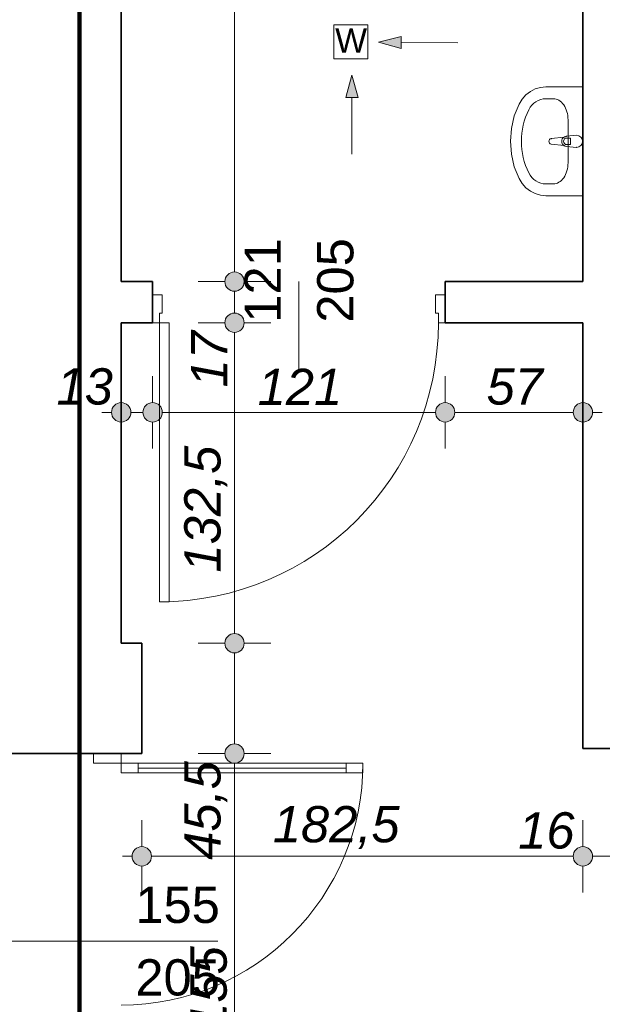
# Model space of a CAD drawing. Header units: millimetres. Extents: x -50073 to 84772, y -78870 to -35317.
# Tile 92 of 125: x 28435 to 30845, y -49736 to -45665. Entities that reach past the tile are written whole.
import ezdxf

# ---------------------------------------------------------------- set-up
doc = ezdxf.new("R2010")
doc.units = ezdxf.units.MM
doc.header["$MEASUREMENT"] = 0
for name, color, linetype, lineweight in [('0_Nr_pióra__3', 7, 'Continuous', 20), ('Drzwi ArchiCAD_Nr_pióra__1', 7, 'Continuous', 0), ('Instalacje - Went_Klim_Nr_pióra__42', 150, 'Continuous', 13), ('Konstrukcja - Ściany zew_Nr_pióra__6', 7, 'Continuous', 35), ('Wnetrze - Sanitariaty_Nr_pióra__22', 8, 'Continuous', 13), ('Wymiarowanie - Ogólne_Nr_pióra__82', 114, 'Continuous', 13), ('Znaczniki drzwi ArchiCADa_Nr_pióra__1', 7, 'Continuous', 0), ('Znaczniki drzwi ArchiCADa_Nr_pióra__7', 7, 'Continuous', 70)]:
    doc.layers.add(name, color=color, linetype=linetype, lineweight=lineweight)
doc.layers.add('Wymiarowanie - Ogólne', color=7, linetype='Continuous')
doc.styles.add('GENERATED_STYLE_1', font='txt')
doc.styles.add('GENERATED_STYLE_3', font='txt')
doc.styles.add('GENERATED_STYLE_4', font='txt')
doc.dimstyles.new('GENERATED_STYLE__1', dxfattribs={"dimtxt": 150, "dimasz": 152, "dimexe": 0.18, "dimexo": 0, "dimgap": 0.09, "dimtad": 1, "dimlfac": 0.1, "dimzin": 0, "dimdsep": 46, "dimtxsty": 'GENERATED_STYLE_3', "dimblk": 'ARROWHEAD_11', "dimblk1": 'ARROWHEAD_11', "dimblk2": 'ARROWHEAD_11', "dimcen": 0.09, "dimclrd": 114, "dimclre": 114, "dimclrt": 114, "dimazin": 0, "dimtfac": 1, "dimtdec": 4, "dimtmove": 0, "dimatfit": 3, "dimfxl": 1, "dimtolj": 1, "dimtzin": 0, "dimarcsym": 0})
doc.dimstyles.new('GENERATED_STYLE__2', dxfattribs={"dimtxt": 150, "dimasz": 152, "dimexe": 0.18, "dimexo": 0, "dimgap": 0.09, "dimtad": 1, "dimtih": 1, "dimtoh": 1, "dimlfac": 0.1, "dimzin": 0, "dimdsep": 46, "dimtxsty": 'GENERATED_STYLE_3', "dimblk": 'ARROWHEAD_11', "dimblk1": 'ARROWHEAD_11', "dimblk2": 'ARROWHEAD_11', "dimcen": 0.09, "dimclrd": 114, "dimclre": 114, "dimclrt": 114, "dimazin": 0, "dimtfac": 1, "dimtdec": 4, "dimtmove": 0, "dimatfit": 3, "dimfxl": 1, "dimtolj": 1, "dimtzin": 0, "dimarcsym": 0})

# ---------------------------------------------------------------- blocks, each defined once
blk = doc.blocks.new('*D94')
at = {"layer": 'Wymiarowanie - Ogólne_Nr_pióra__82', "linetype": 'Continuous'}
for points in [[(2204.6, -38863), (2201.6, -38847.7), (2192.9, -38834.7), (2179.9, -38826), (2164.6, -38823), (2149.3, -38826), (2136.3, -38834.7), (2127.6, -38847.7), (2124.6, -38863), (2127.6, -38878.3), (2136.3, -38891.3), (2149.3, -38899.9), (2164.6, -38903), (2179.9, -38899.9), (2192.9, -38891.3), (2201.6, -38878.3)], [(37991.5, -38863), (37988.5, -38847.7), (37979.8, -38834.7), (37966.8, -38826), (37951.5, -38823), (37936.2, -38826), (37923.2, -38834.7), (37914.6, -38847.7), (37911.5, -38863), (37914.6, -38878.3), (37923.2, -38891.3), (37936.2, -38899.9), (37951.5, -38903), (37966.8, -38899.9), (37979.8, -38891.3), (37988.5, -38878.3)]]:
    blk.add_hatch(color=256, dxfattribs=at).paths.add_polyline_path(points)
for p, q in [((2164.6, -38823), (2164.6, -38713)), ((37951.5, -38823), (37951.5, -38713)), ((2084.6, -38863), (2124.6, -38863)), ((2204.6, -38863), (37911.5, -38863)), ((37991.5, -38863), (38031.5, -38863)), ((2164.6, -39013), (2164.6, -38903)), ((37951.5, -39013), (37951.5, -38903))]:
    blk.add_line(p, q, dxfattribs=at)
for centre in [(2164.6, -38863), (37951.5, -38863)]:
    blk.add_circle(centre, 40, dxfattribs=at)
at = {"layer": 'Wymiarowanie - Ogólne_Nr_pióra__82', "insert": (19715.9, -38833), "char_height": 150, "attachment_point": 7, "style": 'GENERATED_STYLE_3'}
blk.add_mtext('\\A1;{\\fArial|b0|i1|c238|p38;3 578,5}', dxfattribs=at)
blk = doc.blocks.new('ARROWHEAD_11')
at = {"color": 0, "linetype": 'Continuous', "lineweight": 0}
blk.add_line((0, 0), (-1, 0), dxfattribs=at)
at = {"color": 0, "linetype": 'Continuous', "lineweight": 0, "const_width": 0.25, "flags": 128}
blk.add_lwpolyline([(-0.125, 0, 1), (0.125, 0, 1)], format="xyb", close=True, dxfattribs=at)
blk = doc.blocks.new('*D323')
at = {"layer": 'Wymiarowanie - Ogólne_Nr_pióra__82', "linetype": 'Continuous'}
for points in [[(29363.2, -48699), (29360.1, -48683.7), (29351.4, -48670.7), (29338.5, -48662), (29323.2, -48659), (29307.9, -48662), (29294.9, -48670.7), (29286.2, -48683.7), (29283.2, -48699), (29286.2, -48714.3), (29294.9, -48727.3), (29307.9, -48735.9), (29323.2, -48739), (29338.5, -48735.9), (29351.4, -48727.3), (29360.1, -48714.3)], [(29363.2, -50250.7), (29360.1, -50235.4), (29351.4, -50222.4), (29338.5, -50213.7), (29323.2, -50210.7), (29307.9, -50213.7), (29294.9, -50222.4), (29286.2, -50235.4), (29283.2, -50250.7), (29286.2, -50266), (29294.9, -50279), (29307.9, -50287.6), (29323.2, -50290.7), (29338.5, -50287.6), (29351.4, -50279), (29360.1, -50266)]]:
    blk.add_hatch(color=256, dxfattribs=at).paths.add_polyline_path(points)
for p, q in [((29283.2, -48699), (29173.2, -48699)), ((29473.2, -48699), (29363.2, -48699)), ((29323.2, -50210.7), (29323.2, -48739)), ((29283.2, -50250.7), (29173.2, -50250.7)), ((29473.2, -50250.7), (29363.2, -50250.7))]:
    blk.add_line(p, q, dxfattribs=at)
for centre in [(29323.2, -48699), (29323.2, -50250.7)]:
    blk.add_circle(centre, 40, dxfattribs=at)
at = {"layer": 'Wymiarowanie - Ogólne_Nr_pióra__82', "char_height": 150, "attachment_point": 7, "rotation": 90, "style": 'GENERATED_STYLE_3'}
for s, insert in [('\\A1;{\\fArial|b0|i1|c238|p38;45,5}', (29293.2, -49138.1)), ('\\A1;{\\fArial|b0|i1|c238|p38;155}', (29293.2, -49845.1))]:
    blk.add_mtext(s, dxfattribs=dict(at, insert=insert))
blk = doc.blocks.new('*D324')
at = {"layer": 'Wymiarowanie - Ogólne_Nr_pióra__82', "linetype": 'Continuous'}
for points in [[(29363.2, -48243), (29360.1, -48227.7), (29351.4, -48214.7), (29338.5, -48206), (29323.2, -48203), (29307.9, -48206), (29294.9, -48214.7), (29286.2, -48227.7), (29283.2, -48243), (29286.2, -48258.3), (29294.9, -48271.3), (29307.9, -48279.9), (29323.2, -48283), (29338.5, -48279.9), (29351.4, -48271.3), (29360.1, -48258.3)], [(29363.2, -48699), (29360.1, -48683.7), (29351.4, -48670.7), (29338.5, -48662), (29323.2, -48659), (29307.9, -48662), (29294.9, -48670.7), (29286.2, -48683.7), (29283.2, -48699), (29286.2, -48714.3), (29294.9, -48727.3), (29307.9, -48735.9), (29323.2, -48739), (29338.5, -48735.9), (29351.4, -48727.3), (29360.1, -48714.3)]]:
    blk.add_hatch(color=256, dxfattribs=at).paths.add_polyline_path(points)
for p, q in [((29283.2, -48243), (29173.2, -48243)), ((29473.2, -48243), (29363.2, -48243)), ((29323.2, -48659), (29323.2, -48283)), ((29283.2, -48699), (29173.2, -48699)), ((29473.2, -48699), (29363.2, -48699))]:
    blk.add_line(p, q, dxfattribs=at)
for centre in [(29323.2, -48243), (29323.2, -48699)]:
    blk.add_circle(centre, 40, dxfattribs=at)
blk = doc.blocks.new('*D325')
at = {"layer": 'Wymiarowanie - Ogólne_Nr_pióra__82', "linetype": 'Continuous'}
for points in [[(29363.2, -46918), (29360.1, -46902.6), (29351.4, -46889.7), (29338.5, -46881), (29323.2, -46878), (29307.9, -46881), (29294.9, -46889.7), (29286.2, -46902.6), (29283.2, -46918), (29286.2, -46933.3), (29294.9, -46946.2), (29307.9, -46954.9), (29323.2, -46958), (29338.5, -46954.9), (29351.4, -46946.2), (29360.1, -46933.3)], [(29363.2, -48243), (29360.1, -48227.7), (29351.4, -48214.7), (29338.5, -48206), (29323.2, -48203), (29307.9, -48206), (29294.9, -48214.7), (29286.2, -48227.7), (29283.2, -48243), (29286.2, -48258.3), (29294.9, -48271.3), (29307.9, -48279.9), (29323.2, -48283), (29338.5, -48279.9), (29351.4, -48271.3), (29360.1, -48258.3)]]:
    blk.add_hatch(color=256, dxfattribs=at).paths.add_polyline_path(points)
for p, q in [((29283.2, -46918), (29173.2, -46918)), ((29473.2, -46918), (29363.2, -46918)), ((29323.2, -48203), (29323.2, -46958)), ((29283.2, -48243), (29173.2, -48243)), ((29473.2, -48243), (29363.2, -48243))]:
    blk.add_line(p, q, dxfattribs=at)
for centre in [(29323.2, -46918), (29323.2, -48243)]:
    blk.add_circle(centre, 40, dxfattribs=at)
at = {"layer": 'Wymiarowanie - Ogólne_Nr_pióra__82', "char_height": 150, "attachment_point": 7, "rotation": 90, "style": 'GENERATED_STYLE_3'}
for s, insert in [('\\A1;{\\fArial|b0|i1|c238|p38;17}', (29293.2, -47185.6)), ('\\A1;{\\fArial|b0|i1|c238|p38;132,5}', (29293.2, -47950.8))]:
    blk.add_mtext(s, dxfattribs=dict(at, insert=insert))
blk = doc.blocks.new('*D326')
at = {"layer": 'Wymiarowanie - Ogólne_Nr_pióra__82', "linetype": 'Continuous'}
for points in [[(29363.2, -46748), (29360.1, -46732.6), (29351.4, -46719.7), (29338.5, -46711), (29323.2, -46708), (29307.9, -46711), (29294.9, -46719.7), (29286.2, -46732.6), (29283.2, -46748), (29286.2, -46763.3), (29294.9, -46776.2), (29307.9, -46784.9), (29323.2, -46788), (29338.5, -46784.9), (29351.4, -46776.2), (29360.1, -46763.3)], [(29363.2, -46918), (29360.1, -46902.6), (29351.4, -46889.7), (29338.5, -46881), (29323.2, -46878), (29307.9, -46881), (29294.9, -46889.7), (29286.2, -46902.6), (29283.2, -46918), (29286.2, -46933.3), (29294.9, -46946.2), (29307.9, -46954.9), (29323.2, -46958), (29338.5, -46954.9), (29351.4, -46946.2), (29360.1, -46933.3)]]:
    blk.add_hatch(color=256, dxfattribs=at).paths.add_polyline_path(points)
for p, q in [((29283.2, -46748), (29173.2, -46748)), ((29473.2, -46748), (29363.2, -46748)), ((29323.2, -46878), (29323.2, -46788)), ((29283.2, -46918), (29173.2, -46918)), ((29473.2, -46918), (29363.2, -46918))]:
    blk.add_line(p, q, dxfattribs=at)
for centre in [(29323.2, -46748), (29323.2, -46918)]:
    blk.add_circle(centre, 40, dxfattribs=at)
blk = doc.blocks.new('*D327')
at = {"layer": 'Wymiarowanie - Ogólne_Nr_pióra__82', "linetype": 'Continuous'}
for points in [[(29363.2, -41463), (29360.1, -41447.7), (29351.4, -41434.7), (29338.5, -41426), (29323.2, -41423), (29307.9, -41426), (29294.9, -41434.7), (29286.2, -41447.7), (29283.2, -41463), (29286.2, -41478.3), (29294.9, -41491.3), (29307.9, -41499.9), (29323.2, -41503), (29338.5, -41499.9), (29351.4, -41491.3), (29360.1, -41478.3)], [(29363.2, -46748), (29360.1, -46732.6), (29351.4, -46719.7), (29338.5, -46711), (29323.2, -46708), (29307.9, -46711), (29294.9, -46719.7), (29286.2, -46732.6), (29283.2, -46748), (29286.2, -46763.3), (29294.9, -46776.2), (29307.9, -46784.9), (29323.2, -46788), (29338.5, -46784.9), (29351.4, -46776.2), (29360.1, -46763.3)]]:
    blk.add_hatch(color=256, dxfattribs=at).paths.add_polyline_path(points)
for p, q in [((29283.2, -41463), (29173.2, -41463)), ((29473.2, -41463), (29363.2, -41463)), ((29323.2, -46708), (29323.2, -41503)), ((29283.2, -46748), (29173.2, -46748)), ((29473.2, -46748), (29363.2, -46748))]:
    blk.add_line(p, q, dxfattribs=at)
for centre in [(29323.2, -41463), (29323.2, -46748)]:
    blk.add_circle(centre, 40, dxfattribs=at)
at = {"layer": 'Wymiarowanie - Ogólne_Nr_pióra__82', "char_height": 150, "attachment_point": 7, "rotation": 90, "style": 'GENERATED_STYLE_3'}
for s, insert in [('\\A1;{\\fArial|b0|i1|c238|p38;8}', (29293.2, -41616.8)), ('\\A1;{\\fArial|b0|i1|c238|p38;528,5}', (29293.2, -44418.8))]:
    blk.add_mtext(s, dxfattribs=dict(at, insert=insert))
blk = doc.blocks.new('*D335')
at = {"layer": 'Wymiarowanie - Ogólne_Nr_pióra__82', "linetype": 'Continuous'}
for points in [[(28979.6, -49123.9), (28976.6, -49108.6), (28967.9, -49095.6), (28954.9, -49086.9), (28939.6, -49083.9), (28924.3, -49086.9), (28911.3, -49095.6), (28902.6, -49108.6), (28899.6, -49123.9), (28902.6, -49139.2), (28911.3, -49152.1), (28924.3, -49160.8), (28939.6, -49163.9), (28954.9, -49160.8), (28967.9, -49152.1), (28976.6, -49139.2)], [(30804.3, -49123.9), (30801.3, -49108.6), (30792.6, -49095.6), (30779.6, -49086.9), (30764.3, -49083.9), (30749, -49086.9), (30736, -49095.6), (30727.3, -49108.6), (30724.3, -49123.9), (30727.3, -49139.2), (30736, -49152.1), (30749, -49160.8), (30764.3, -49163.9), (30779.6, -49160.8), (30792.6, -49152.1), (30801.3, -49139.2)]]:
    blk.add_hatch(color=256, dxfattribs=at).paths.add_polyline_path(points)
for p, q in [((28939.6, -49083.9), (28939.6, -48973.9)), ((30764.3, -49083.9), (30764.3, -48973.9)), ((28859.6, -49123.9), (28899.6, -49123.9)), ((28979.6, -49123.9), (30724.3, -49123.9)), ((28939.6, -49273.9), (28939.6, -49163.9)), ((30764.3, -49273.9), (30764.3, -49163.9))]:
    blk.add_line(p, q, dxfattribs=at)
for centre in [(28939.6, -49123.9), (30764.3, -49123.9)]:
    blk.add_circle(centre, 40, dxfattribs=at)
at = {"layer": 'Wymiarowanie - Ogólne_Nr_pióra__82', "char_height": 150, "attachment_point": 7, "style": 'GENERATED_STYLE_3'}
for s, insert in [('\\A1;{\\fArial|b0|i1|c238|p38;182,5}', (29481.7, -49093.9)), ('\\A1;{\\fArial|b0|i1|c238|p38;16}', (30496.6, -49093.9))]:
    blk.add_mtext(s, dxfattribs=dict(at, insert=insert))
blk = doc.blocks.new('*D336')
at = {"layer": 'Wymiarowanie - Ogólne_Nr_pióra__82', "linetype": 'Continuous'}
for points in [[(30804.3, -49123.9), (30801.3, -49108.6), (30792.6, -49095.6), (30779.6, -49086.9), (30764.3, -49083.9), (30749, -49086.9), (30736, -49095.6), (30727.3, -49108.6), (30724.3, -49123.9), (30727.3, -49139.2), (30736, -49152.1), (30749, -49160.8), (30764.3, -49163.9), (30779.6, -49160.8), (30792.6, -49152.1), (30801.3, -49139.2)], [(30964.3, -49123.9), (30961.3, -49108.6), (30952.6, -49095.6), (30939.6, -49086.9), (30924.3, -49083.9), (30909, -49086.9), (30896, -49095.6), (30887.3, -49108.6), (30884.3, -49123.9), (30887.3, -49139.2), (30896, -49152.1), (30909, -49160.8), (30924.3, -49163.9), (30939.6, -49160.8), (30952.6, -49152.1), (30961.3, -49139.2)]]:
    blk.add_hatch(color=256, dxfattribs=at).paths.add_polyline_path(points)
for p, q in [((30764.3, -49083.9), (30764.3, -48973.9)), ((30924.3, -49083.9), (30924.3, -48973.9)), ((30804.3, -49123.9), (30884.3, -49123.9)), ((30764.3, -49273.9), (30764.3, -49163.9)), ((30924.3, -49273.9), (30924.3, -49163.9))]:
    blk.add_line(p, q, dxfattribs=at)
for centre in [(30764.3, -49123.9), (30924.3, -49123.9)]:
    blk.add_circle(centre, 40, dxfattribs=at)
blk = doc.blocks.new('*D339')
at = {"layer": 'Wymiarowanie - Ogólne_Nr_pióra__82', "linetype": 'Continuous'}
for points in [[(28894.6, -47288.5), (28891.6, -47273.2), (28882.9, -47260.2), (28869.9, -47251.6), (28854.6, -47248.5), (28839.3, -47251.6), (28826.3, -47260.2), (28817.6, -47273.2), (28814.6, -47288.5), (28817.6, -47303.8), (28826.3, -47316.8), (28839.3, -47325.5), (28854.6, -47328.5), (28869.9, -47325.5), (28882.9, -47316.8), (28891.6, -47303.8)], [(29024.6, -47288.5), (29021.6, -47273.2), (29012.9, -47260.2), (28999.9, -47251.6), (28984.6, -47248.5), (28969.3, -47251.6), (28956.3, -47260.2), (28947.6, -47273.2), (28944.6, -47288.5), (28947.6, -47303.8), (28956.3, -47316.8), (28969.3, -47325.5), (28984.6, -47328.5), (28999.9, -47325.5), (29012.9, -47316.8), (29021.6, -47303.8)]]:
    blk.add_hatch(color=256, dxfattribs=at).paths.add_polyline_path(points)
for p, q in [((28854.6, -47248.5), (28854.6, -47138.5)), ((28984.6, -47248.5), (28984.6, -47138.5)), ((28774.6, -47288.5), (28814.6, -47288.5)), ((28894.6, -47288.5), (28944.6, -47288.5)), ((28854.6, -47438.5), (28854.6, -47328.5)), ((28984.6, -47438.5), (28984.6, -47328.5))]:
    blk.add_line(p, q, dxfattribs=at)
for centre in [(28854.6, -47288.5), (28984.6, -47288.5)]:
    blk.add_circle(centre, 40, dxfattribs=at)
at = {"layer": 'Wymiarowanie - Ogólne_Nr_pióra__82', "insert": (28586.9, -47258.5), "char_height": 150, "attachment_point": 7, "style": 'GENERATED_STYLE_3'}
blk.add_mtext('\\A1;{\\fArial|b0|i1|c238|p38;13}', dxfattribs=at)
blk = doc.blocks.new('*D340')
at = {"layer": 'Wymiarowanie - Ogólne_Nr_pióra__82', "linetype": 'Continuous'}
for points in [[(29024.6, -47288.5), (29021.6, -47273.2), (29012.9, -47260.2), (28999.9, -47251.6), (28984.6, -47248.5), (28969.3, -47251.6), (28956.3, -47260.2), (28947.6, -47273.2), (28944.6, -47288.5), (28947.6, -47303.8), (28956.3, -47316.8), (28969.3, -47325.5), (28984.6, -47328.5), (28999.9, -47325.5), (29012.9, -47316.8), (29021.6, -47303.8)], [(30234.6, -47288.5), (30231.6, -47273.2), (30222.9, -47260.2), (30209.9, -47251.6), (30194.6, -47248.5), (30179.3, -47251.6), (30166.3, -47260.2), (30157.6, -47273.2), (30154.6, -47288.5), (30157.6, -47303.8), (30166.3, -47316.8), (30179.3, -47325.5), (30194.6, -47328.5), (30209.9, -47325.5), (30222.9, -47316.8), (30231.6, -47303.8)]]:
    blk.add_hatch(color=256, dxfattribs=at).paths.add_polyline_path(points)
for p, q in [((28984.6, -47248.5), (28984.6, -47138.5)), ((30194.6, -47248.5), (30194.6, -47138.5)), ((29024.6, -47288.5), (30154.6, -47288.5)), ((28984.6, -47438.5), (28984.6, -47328.5)), ((30194.6, -47438.5), (30194.6, -47328.5))]:
    blk.add_line(p, q, dxfattribs=at)
for centre in [(28984.6, -47288.5), (30194.6, -47288.5)]:
    blk.add_circle(centre, 40, dxfattribs=at)
at = {"layer": 'Wymiarowanie - Ogólne_Nr_pióra__82', "insert": (29418.9, -47258.5), "char_height": 150, "attachment_point": 7, "style": 'GENERATED_STYLE_3'}
blk.add_mtext('\\A1;{\\fArial|b0|i1|c238|p38;121}', dxfattribs=at)
blk = doc.blocks.new('*D341')
at = {"layer": 'Wymiarowanie - Ogólne_Nr_pióra__82', "linetype": 'Continuous'}
for points in [[(30234.6, -47288.5), (30231.6, -47273.2), (30222.9, -47260.2), (30209.9, -47251.6), (30194.6, -47248.5), (30179.3, -47251.6), (30166.3, -47260.2), (30157.6, -47273.2), (30154.6, -47288.5), (30157.6, -47303.8), (30166.3, -47316.8), (30179.3, -47325.5), (30194.6, -47328.5), (30209.9, -47325.5), (30222.9, -47316.8), (30231.6, -47303.8)], [(30804.6, -47288.5), (30801.6, -47273.2), (30792.9, -47260.2), (30779.9, -47251.6), (30764.6, -47248.5), (30749.3, -47251.6), (30736.3, -47260.2), (30727.6, -47273.2), (30724.6, -47288.5), (30727.6, -47303.8), (30736.3, -47316.8), (30749.3, -47325.5), (30764.6, -47328.5), (30779.9, -47325.5), (30792.9, -47316.8), (30801.6, -47303.8)]]:
    blk.add_hatch(color=256, dxfattribs=at).paths.add_polyline_path(points)
for p, q in [((30194.6, -47248.5), (30194.6, -47138.5)), ((30764.6, -47248.5), (30764.6, -47138.5)), ((30234.6, -47288.5), (30724.6, -47288.5)), ((30804.6, -47288.5), (30844.6, -47288.5)), ((30194.6, -47438.5), (30194.6, -47328.5)), ((30764.6, -47438.5), (30764.6, -47328.5))]:
    blk.add_line(p, q, dxfattribs=at)
for centre in [(30194.6, -47288.5), (30764.6, -47288.5)]:
    blk.add_circle(centre, 40, dxfattribs=at)
at = {"layer": 'Wymiarowanie - Ogólne_Nr_pióra__82', "insert": (30365.8, -47258.5), "char_height": 150, "attachment_point": 7, "style": 'GENERATED_STYLE_3'}
blk.add_mtext('\\A1;{\\fArial|b0|i1|c238|p38;57}', dxfattribs=at)

msp = doc.modelspace()

# ---------------------------------------------------------------- hatches: boundary and pattern name
at = {"layer": 'Instalacje - Went_Klim_Nr_pióra__42', "linetype": 'Continuous'}
for points in [[(29918.821, -45758.364), (30011.871, -45784.287), (30012.366, -45734.289)], [(29809.11, -45894.165), (29784.11, -45987.466), (29834.11, -45987.466)]]:
    msp.add_hatch(color=256, dxfattribs=at).paths.add_polyline_path(points)

# ---------------------------------------------------------------- linework, layer by layer
at = {"color": 10, "lineweight": 106}
msp.add_lwpolyline([(66.617, -62583.342), (2355.65, -62594.844), (2355.65, -78050.061), (23019.646, -78050.061), (23019.646, -74088.498), (27356.387, -74088.498), (27356.387, -76174.624), (31806.314, -76174.624), (31806.314, -70254.194), (29738.593, -70254.194), (29738.593, -64145.049), (48237.42, -64145.049), (53610.352, -68583.295), (53610.352, -70500.678), (57061.641, -70500.678), (57061.641, -65412.681), (59990.725, -65412.681), (59990.725, -59684.671), (37804.772, -41061.805), (28682.341, -41061.805), (28682.341, -51358.017), (2441.313, -51358.017)], dxfattribs=at)
at = {"layer": 'Drzwi ArchiCAD_Nr_pióra__1', "linetype": 'Continuous'}
for p, q in [((28984.596, -46802.956), (28984.596, -46917.956)), ((29024.596, -46802.956), (28984.596, -46802.956)), ((28984.596, -46917.956), (28984.596, -46802.956)), ((29024.596, -46877.956), (29024.596, -46802.956)), ((30154.596, -46802.956), (30154.596, -46877.956)), ((30194.596, -46802.956), (30154.596, -46802.956)), ((30194.596, -46917.956), (30194.596, -46802.956)), ((30194.596, -46917.956), (30194.596, -46802.956)), ((29012.596, -46917.956), (29012.596, -46877.956)), ((29012.596, -46877.956), (29024.596, -46877.956)), ((30154.596, -46877.956), (30166.596, -46877.956)), ((30166.596, -46877.956), (30166.596, -46917.956)), ((28984.596, -46917.956), (29012.596, -46917.956)), ((29012.596, -48071.956), (29012.596, -46917.956)), ((29012.596, -46917.956), (29052.596, -46917.956)), ((29052.596, -46917.956), (29052.596, -48071.956)), ((30166.596, -46917.956), (30194.596, -46917.956)), ((29052.596, -48071.956), (29012.596, -48071.956)), ((28739.596, -48698.978), (28854.596, -48698.978)), ((28739.596, -48738.978), (28739.596, -48698.978)), ((28854.596, -48698.978), (28739.596, -48698.978)), ((28854.596, -48698.978), (28854.596, -48738.978)), ((28854.596, -48738.978), (28739.596, -48738.978)), ((28924.596, -48738.978), (28854.596, -48738.978)), ((28854.596, -48738.978), (28854.596, -48778.978)), ((29784.596, -48738.978), (28924.596, -48738.978)), ((28924.596, -48738.978), (28924.596, -48758.978)), ((28924.596, -48778.978), (28924.596, -48738.978)), ((28924.596, -48758.978), (29784.596, -48758.978)), ((29784.596, -48758.978), (28924.596, -48758.978)), ((28924.596, -48758.978), (28924.596, -48778.978)), ((29784.596, -48758.978), (28924.596, -48758.978)), ((29784.596, -48758.978), (29784.596, -48738.978)), ((29854.596, -48738.978), (29784.596, -48738.978)), ((29784.596, -48738.978), (29784.596, -48778.978)), ((29784.596, -48778.978), (29784.596, -48758.978)), ((29854.596, -48778.978), (29854.596, -48738.978)), ((28854.596, -48778.978), (28924.596, -48778.978)), ((28924.596, -48778.978), (29784.596, -48778.978)), ((29784.596, -48778.978), (29854.596, -48778.978))]:
    msp.add_line(p, q, dxfattribs=at)
for centre, radius in [((29012.596, -46917.956), 1154), ((28854.596, -48738.978), 1000)]:
    msp.add_arc(centre, radius, 270, 0, dxfattribs=at)
at = {"layer": 'Instalacje - Went_Klim_Nr_pióra__42', "linetype": 'Continuous'}
for p, q in [((29734.482, -45687.198), (29734.482, -45827.198)), ((29874.482, -45687.198), (29734.482, -45687.198)), ((29874.482, -45827.198), (29874.482, -45687.198)), ((29918.821, -45758.364), (30012.366, -45734.289)), ((30012.366, -45734.289), (30011.871, -45784.287)), ((29918.821, -45758.364), (30011.871, -45784.287)), ((30246.497, -45761.608), (30012.118, -45759.288)), ((29734.482, -45827.198), (29874.482, -45827.198)), ((29809.11, -45894.165), (29784.11, -45987.466)), ((29809.11, -45894.165), (29834.11, -45987.466)), ((29834.11, -45987.466), (29784.11, -45987.466)), ((29809.11, -46221.857), (29809.11, -45987.466))]:
    msp.add_line(p, q, dxfattribs=at)
at = {"layer": 'Konstrukcja - Ściany zew_Nr_pióra__6', "linetype": 'Continuous'}
for p, q in [((28984.596, -46802.956), (28984.596, -46747.956)), ((30194.596, -46802.956), (30194.596, -46747.956)), ((28984.596, -46917.956), (28984.596, -46802.956)), ((30194.596, -46917.956), (30194.596, -46802.956)), ((28739.596, -48698.978), (28294.596, -48698.978)), ((28854.596, -48698.978), (28739.596, -48698.978))]:
    msp.add_line(p, q, dxfattribs=at)
at = {"layer": 'Konstrukcja - Ściany zew_Nr_pióra__6', "linetype": 'Continuous', "flags": 128}
for points in [[(28854.596, -46747.956), (28854.596, -41462.978)], [(30764.599, -41982.978), (30764.599, -46747.956)], [(28984.596, -46747.956), (28854.596, -46747.956)], [(30764.599, -46747.956), (30194.596, -46747.956)], [(28854.596, -46917.956), (28984.596, -46917.956)], [(28854.596, -48242.978), (28854.596, -46917.956)], [(30194.596, -46917.956), (30764.599, -46917.956)], [(30764.599, -46917.956), (30764.599, -48518.299)], [(28939.596, -48242.978), (28854.596, -48242.978)], [(28939.596, -48698.978), (28939.596, -48242.978)], [(30764.299, -48518.299), (30764.299, -48678.299)], [(30764.299, -48678.299), (30924.299, -48678.299)], [(28854.596, -48698.978), (28939.596, -48698.978)]]:
    msp.add_lwpolyline(points, dxfattribs=at)
at = {"layer": 'Wnetrze - Sanitariaty_Nr_pióra__22', "linetype": 'Continuous'}
for p, q in [((30546.979, -45962.251), (30567.327, -45951.74)), ((30567.327, -45951.74), (30589.09, -45945.296)), ((30589.09, -45945.296), (30611.572, -45943.125)), ((30611.572, -45943.125), (30764.299, -45943.125)), ((30764.299, -45943.125), (30764.299, -46393.125)), ((30500.572, -46014.245), (30513.059, -45994.011)), ((30513.059, -45994.011), (30528.694, -45976.493)), ((30528.694, -45976.493), (30546.979, -45962.251)), ((30642.117, -45992.038), (30611.572, -45992.038)), ((30480.611, -46063.139), (30500.572, -46014.245)), ((30468.412, -46114.904), (30480.611, -46063.139)), ((30464.308, -46168.125), (30468.412, -46114.904)), ((30702.753, -46079.006), (30702.753, -46257.245)), ((30633.353, -46157.025), (30686.287, -46150.396)), ((30695.801, -46147.125), (30737.753, -46143.125)), ((30712.843, -46154.525), (30697.972, -46154.525)), ((30712.843, -46181.725), (30712.843, -46154.525)), ((30468.412, -46221.346), (30464.308, -46168.125)), ((30686.287, -46185.855), (30633.353, -46179.225)), ((30737.753, -46193.125), (30695.801, -46189.125)), ((30697.972, -46181.725), (30712.843, -46181.725)), ((30480.611, -46273.112), (30468.412, -46221.346)), ((30500.572, -46322.006), (30480.611, -46273.112)), ((30513.059, -46342.239), (30500.572, -46322.006)), ((30528.694, -46359.757), (30513.059, -46342.239)), ((30546.979, -46373.999), (30528.694, -46359.757)), ((30642.117, -46344.212), (30611.572, -46344.212)), ((30567.327, -46384.51), (30546.979, -46373.999)), ((30589.09, -46390.954), (30567.327, -46384.51)), ((30611.572, -46393.125), (30589.09, -46390.954)), ((30764.299, -46393.125), (30611.572, -46393.125))]:
    msp.add_line(p, q, dxfattribs=at)
for centre, radius, start, end in [((30634.744, -46168.125), 11.187, 97.138925, 262.861075), ((30697.7, -46168.125), 21.086, 122.771025, 237.228975), ((30697.972, -46168.125), 13.6, 90, 270), ((30697.7, -46168.125), 21.086, 95.169607, 122.771025), ((30737.753, -46168.125), 25, 270, 90), ((30697.7, -46168.125), 21.086, 237.228975, 264.830393)]:
    msp.add_arc(centre, radius, start, end, dxfattribs=at)
for centre, major_axis, ratio, start_param, end_param in [((30611.572, -46078.986), (0, 86.948), 0.92929293, 0, 1.0738215), ((30642.117, -46079.104), (0, 87.049), 0.69657392, 4.71238898, 6.28318531), ((30764.299, -46168.125), (0, 273.913), 0.92929293, 1.07382149, 2.06777117), ((30642.117, -46257.147), (0, 87.049), 0.69657392, 3.14159265, 4.71238898), ((30611.572, -46257.264), (0, 86.948), 0.92929293, 2.06777116, 3.14159265)]:
    msp.add_ellipse(centre, major_axis=major_axis, ratio=ratio, start_param=start_param, end_param=end_param, dxfattribs=at)
for p in [(30633.353, -46157.025), (30695.801, -46147.125), (30686.287, -46185.855), (30737.753, -46193.125)]:
    msp.add_point(p, dxfattribs=at)
at = {"layer": 'Znaczniki drzwi ArchiCADa_Nr_pióra__1', "linetype": 'Continuous'}
for p, q in [((29589.596, -47117.956), (29589.596, -46747.956)), ((29254.596, -49473.978), (28294.596, -49473.978))]:
    msp.add_line(p, q, dxfattribs=at)

# ---------------------------------------------------------------- texts
at = {"layer": '0_Nr_pióra__3', "linetype": 'Continuous', "insert": (29787.672, -45241.358), "char_height": 150, "attachment_point": 2, "style": 'GENERATED_STYLE_4'}
msp.add_mtext('\\A1;{\\fArial|b0|i0|c0|p38;h\\fArial|b0|i0|c0|p38;\\A1{\\H.66x;\\S ^ pom;}\\fArial|b0|i0|c0|p38;=2,70m}', dxfattribs=at)
at = {"layer": 'Instalacje - Went_Klim_Nr_pióra__42', "linetype": 'Continuous', "insert": (29739.567, -45751.483), "char_height": 100, "attachment_point": 4, "style": 'GENERATED_STYLE_1'}
msp.add_mtext('\\A1;{\\fArial|b0|i0|c238|p38;W}', dxfattribs=at)
at = {"layer": 'Znaczniki drzwi ArchiCADa_Nr_pióra__7', "char_height": 150, "attachment_point": 7, "rotation": 90, "style": 'GENERATED_STYLE_1'}
for s, insert in [('\\A1;{\\fArial|b0|i0|c238|p38;121}', (29514.596, -46917.956)), ('\\A1;{\\fArial|b0|i0|c238|p38;205}', (29817.065, -46917.956))]:
    msp.add_mtext(s, dxfattribs=dict(at, insert=insert))
at = {"layer": 'Znaczniki drzwi ArchiCADa_Nr_pióra__7', "char_height": 150, "attachment_point": 7, "style": 'GENERATED_STYLE_1'}
for s, insert in [('\\A1;{\\fArial|b0|i0|c238|p38;155}', (28913.111, -49401.446)), ('\\A1;{\\fArial|b0|i0|c238|p38;205}', (28913.111, -49701.446))]:
    msp.add_mtext(s, dxfattribs=dict(at, insert=insert))

# ---------------------------------------------------------------- dimensions: what is measured, and where the dimension line sits
at = {"layer": 'Wymiarowanie - Ogólne', "color": 114, "linetype": 'Continuous', "lineweight": 13}
for base, p1, p2, text, picture, middle in [((37951.507, -38862.968), (2164.596, -48310.378), (37951.507, -41180.378), '3 578,5', '*D94', (20058.052, -38757.968)), ((30764.299, -49123.858), (28939.596, -48698.978), (30764.299, -48678.299), '182,5', '*D335', (29738.119, -49018.858))]:
    dim = msp.add_linear_dim(base=base, p1=p1, p2=p2, text=text, dimstyle='GENERATED_STYLE__2', dxfattribs=at)
    dim.commit()
    dim.dimension.update_dxf_attribs({"geometry": picture, "text_midpoint": middle, "dimtype": 160})
for base, p1, p2, picture, middle in [((29323.158, -41462.978), (29093.286, -46747.956), (29053.286, -41462.978), '*D327', (29218.158, -44162.381)), ((29323.158, -46747.956), (29093.286, -46917.956), (29093.286, -46747.956), '*D326', (29218.158, -47071.785)), ((29323.158, -46917.956), (29048.286, -48242.978), (29093.286, -46917.956), '*D325', (29218.158, -47694.296))]:
    dim = msp.add_linear_dim(base=base, p1=p1, p2=p2, angle=90, dimstyle='GENERATED_STYLE__1', dxfattribs=at)
    dim.commit()
    dim.dimension.update_dxf_attribs({"geometry": picture, "text_midpoint": middle, "dimtype": 160, "text_rotation": 90})
for base, p1, p2, picture, middle in [((28984.596, -47288.516), (28854.596, -46917.956), (28984.596, -46917.956), '*D339', (28700.767, -47183.516)), ((30194.596, -47288.516), (28984.596, -46917.956), (30194.596, -46917.956), '*D340', (29589.596, -47183.516)), ((30764.599, -47288.516), (30194.596, -46917.956), (30764.599, -46917.956), '*D341', (30479.598, -47183.516)), ((30924.299, -49123.858), (30764.299, -48678.299), (30924.299, -48678.299), '*D336', (30610.47, -49018.858))]:
    dim = msp.add_linear_dim(base=base, p1=p1, p2=p2, dimstyle='GENERATED_STYLE__2', dxfattribs=at)
    dim.commit()
    dim.dimension.update_dxf_attribs({"geometry": picture, "text_midpoint": middle, "dimtype": 160})
for base, p1, p2, text, picture, middle in [((29323.158, -48242.978), (29048.286, -48698.978), (29048.286, -48242.978), '45,5', '*D324', (29218.158, -48938.521)), ((29323.158, -48698.978), (29644.69, -50250.678), (29048.286, -48698.978), '155', '*D323', (29218.158, -49674.371))]:
    dim = msp.add_linear_dim(base=base, p1=p1, p2=p2, angle=90, text=text, dimstyle='GENERATED_STYLE__1', dxfattribs=at)
    dim.commit()
    dim.dimension.update_dxf_attribs({"geometry": picture, "text_midpoint": middle, "dimtype": 160, "text_rotation": 90})

doc.saveas('drawing.dxf')
